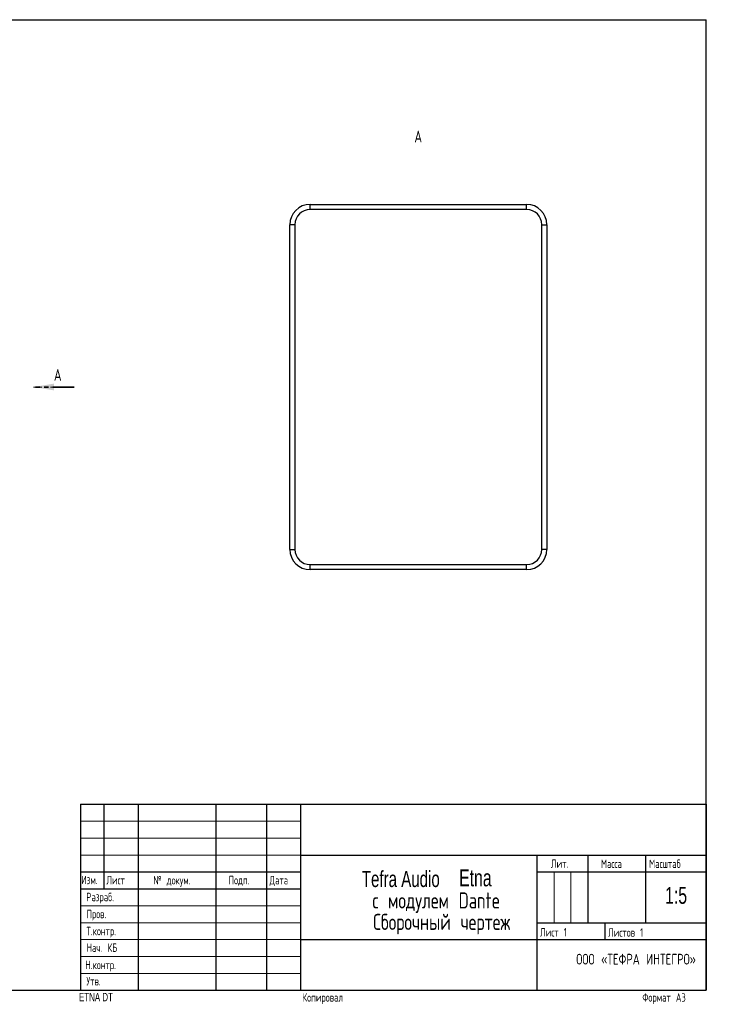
# Model space of a CAD drawing. Header units: millimetres. Extents: x 8 to 419, y 1 to 292.
# Tile 7 of 7: x 212 to 419, y 1 to 292. Entities that reach past the tile are written whole.
import ezdxf

# ---------------------------------------------------------------- set-up
doc = ezdxf.new("R2010")
doc.units = ezdxf.units.MM
doc.linetypes.add('HIDDEN', pattern=[1.905, 1.27, -0.635])
doc.linetypes.add('PHANTOM', pattern=[12.7, 6.35, -1.27, 1.27, -1.27, 1.27, -1.27])
doc.styles.add('SLDTEXTSTYLE0', font='TXT', dxfattribs={"width": 0.7, "bigfont": 'bigfont'})
doc.styles.add('SLDTEXTSTYLE1', font='TXT', dxfattribs={"width": 0.7})

# ---------------------------------------------------------------- blocks, each defined once
blk = doc.blocks.new('SW_PROJECTIONARROW_0')
at = {"color": 0, "linetype": 'HIDDEN', "lineweight": 18}
blk.add_line((228.13, 183.39), (216.13, 183.39), dxfattribs=at)
blk.add_line((228.13, 183.39), (216.13, 183.39), dxfattribs=at)
at = {"color": 0, "linetype": 'PHANTOM', "lineweight": 35}
blk.add_line((228.13, 183.39), (216.13, 183.39), dxfattribs=at)
at = {"color": 0, "linetype": 'Continuous', "lineweight": 25}
blk.add_solid([(216.13, 183.39), (222.13, 182.39), (222.13, 184.39)], dxfattribs=at)
blk.add_solid([(216.13, 183.39), (222.13, 182.39), (222.13, 184.39)], dxfattribs=at)
at = {"color": 0, "linetype": 'Continuous', "lineweight": 25, "insert": (222.13, 188.7), "char_height": 3.5, "attachment_point": 1, "style": 'SLDTEXTSTYLE0'}
blk.add_mtext('А', dxfattribs=at)
blk.add_mtext('А', dxfattribs=at)

msp = doc.modelspace()

# ---------------------------------------------------------------- linework, layer by layer
at = {"color": 7, "linetype": 'Continuous', "lineweight": 25}
for p, q in [((20, 292), (415, 292)), ((415, 5), (415, 292)), ((297.8848, 235.8855), (297.8848, 237.3855)), ((297.8848, 237.3855), (361.8848, 237.3855)), ((361.8848, 235.8855), (297.8848, 235.8855)), ((361.8848, 235.8855), (361.8848, 237.3855)), ((293.3848, 231.3855), (291.8848, 231.3855)), ((291.8848, 135.3855), (291.8848, 231.3855)), ((293.3848, 231.3855), (293.3848, 135.3855)), ((366.3848, 135.3855), (366.3848, 231.3855)), ((366.3848, 231.3855), (367.8848, 231.3855)), ((367.8848, 231.3855), (367.8848, 135.3855)), ((291.8848, 135.3855), (293.3848, 135.3855)), ((367.8848, 135.3855), (366.3848, 135.3855)), ((297.8848, 129.3855), (297.8848, 130.8855)), ((297.8848, 130.8855), (361.8848, 130.8855)), ((361.8848, 129.3855), (297.8848, 129.3855)), ((361.8848, 129.3855), (361.8848, 130.8855)), ((230, 60), (415, 60)), ((230, 60), (230, 5)), ((237, 35), (237, 60)), ((247, 60), (247, 5)), ((270, 60), (270, 5)), ((285, 60), (285, 5)), ((295, 60), (295, 5)), ((415, 60), (415, 5)), ((295, 45), (415, 45)), ((365, 5), (365, 45)), ((380, 45), (380, 25)), ((397, 45), (397, 25)), ((230, 40), (295, 40)), ((365, 40), (415, 40)), ((230, 35), (295, 35)), ((365, 25), (415, 25)), ((385, 25), (385, 20)), ((295, 20), (415, 20)), ((20, 5), (415, 5)), ((230, 5), (415, 5))]:
    msp.add_line(p, q, dxfattribs=at)
at = {"color": 7, "linetype": 'Continuous', "lineweight": 18}
for p, q in [((230, 55), (295, 55)), ((230, 50), (295, 50)), ((230, 45), (295, 45)), ((370, 40), (370, 25)), ((375, 40), (375, 25)), ((230, 30), (295, 30)), ((230, 25), (295, 25)), ((230, 20), (295, 20)), ((230, 15), (295, 15)), ((230, 10), (295, 10))]:
    msp.add_line(p, q, dxfattribs=at)
at = {"color": 7, "linetype": 'Continuous', "lineweight": 25}
for centre, radius, start, end in [((297.8848, 231.3855), 6, 90, 180), ((297.8848, 231.3855), 4.5, 90, 180), ((361.8848, 231.3855), 6, 0, 90), ((361.8848, 231.3855), 4.5, 0, 90), ((297.8848, 135.3855), 6, 180, 270), ((297.8848, 135.3855), 4.5, 180, 270), ((361.8848, 135.3855), 6, 270, 0), ((361.8848, 135.3855), 4.5, 270, 0)]:
    msp.add_arc(centre, radius, start, end, dxfattribs=at)

# ---------------------------------------------------------------- block references
msp.add_blockref('SW_PROJECTIONARROW_0', (0, 0), dxfattribs=at)

# ---------------------------------------------------------------- texts
at = {"color": 7, "linetype": 'Continuous', "lineweight": 18, "insert": (329.841, 259.1722), "char_height": 3.5, "attachment_point": 2, "style": 'SLDTEXTSTYLE0'}
msp.add_mtext('А', dxfattribs=at)
at = {"color": 7, "linetype": 'Continuous', "lineweight": 0}
for s, insert, char_height, attachment_point, style in [('Лит.', (369.0746, 43.7), 2.5, 1, 'SLDTEXTSTYLE0'), ('Масса', (383.8682, 43.6722), 2.5, 1, 'SLDTEXTSTYLE0'), ('Масштаб', (398.1014, 43.6773), 2.5, 1, 'SLDTEXTSTYLE0'), ('Tefra Audio', (324.6928, 40.3085), 4.7625, 2, 'SLDTEXTSTYLE1'), ('Изм.', (230.2295, 38.8735), 2.5, 1, 'SLDTEXTSTYLE0'), ('Лист', (237.639, 38.8341), 2.5, 1, 'SLDTEXTSTYLE0'), ('№ докум.', (251.5112, 38.8134), 2.5, 1, 'SLDTEXTSTYLE0'), ('Подп.', (273.8, 38.8415), 2.5, 1, 'SLDTEXTSTYLE0'), ('Дата', (285.8758, 38.8206), 2.5, 1, 'SLDTEXTSTYLE0'), ('Etna', (346.7315, 40.7541), 5, 2, 'SLDTEXTSTYLE1'), ('1:5', (406.0745, 35.5815), 5, 2, 'SLDTEXTSTYLE1'), ('Разраб.', (231.7356, 33.8405), 2.5, 1, 'SLDTEXTSTYLE0'), ('с модулем Dante', (335.1717, 33.9585), 4.7625, 2, 'SLDTEXTSTYLE0'), ('Пров.', (231.7643, 28.8176), 2.5, 1, 'SLDTEXTSTYLE0'), ('Сборочный чертеж', (336.7685, 27.6085), 4.7625, 2, 'SLDTEXTSTYLE0'), ('Т.контр.', (231.7725, 23.7757), 2.5, 1, 'SLDTEXTSTYLE0'), ('Лист 1', (365.8602, 23.4099), 2.5, 1, 'SLDTEXTSTYLE0'), ('Листов 1', (386.004, 23.3618), 2.5, 1, 'SLDTEXTSTYLE0'), ('Нач. КБ', (231.788, 18.8711), 2.5, 1, 'SLDTEXTSTYLE0'), ('ООО «ТЕФРА ИНТЕГРО»', (394.2478, 15.797), 3.175, 2, 'SLDTEXTSTYLE0'), ('Н.контр.', (231.4265, 13.7546), 2.5, 1, 'SLDTEXTSTYLE0'), ('Утв.', (231.7695, 8.949), 2.5, 1, 'SLDTEXTSTYLE0'), ('ETNA DT', (229.566, 4.246), 2.5, 1, 'SLDTEXTSTYLE1'), ('Копировал', (295.6171, 4.1484), 2.5, 1, 'SLDTEXTSTYLE0'), ('Формат А3', (396.1047, 4.1484), 2.5, 1, 'SLDTEXTSTYLE0')]:
    msp.add_mtext(s, dxfattribs=dict(at, insert=insert, char_height=char_height, attachment_point=attachment_point, style=style))

doc.saveas('drawing.dxf')
